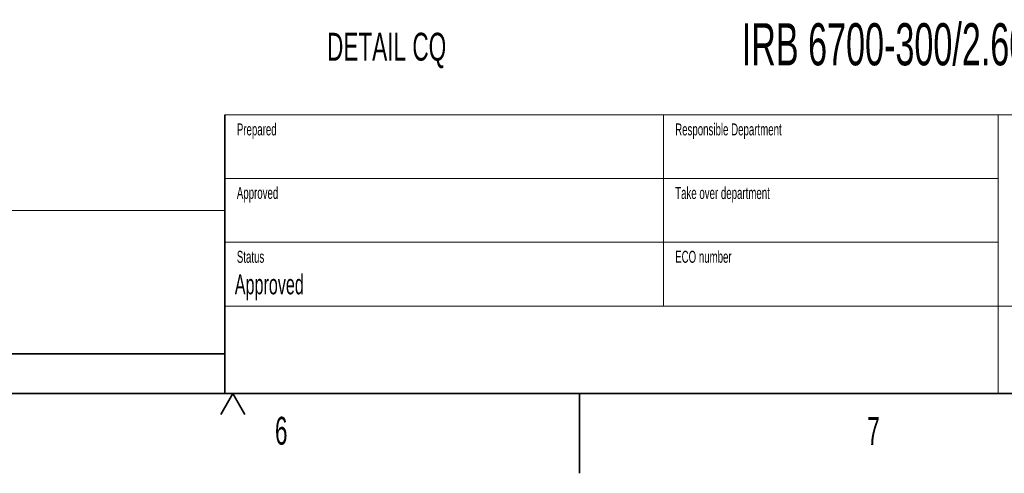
# Model space of a CAD drawing. Header units: millimetres. Extents: x 0 to 11920, y 0 to 8400.
# Tile 50 of 120: x 7545 to 10015, y 0 to 1139. Entities that reach past the tile are written whole.
import ezdxf

# ---------------------------------------------------------------- set-up
doc = ezdxf.new("R2010")
doc.units = ezdxf.units.MM
doc.header["$LTSCALE"] = 20
doc.layers.add('SVART_TEXT', color=7, linetype='Continuous')
doc.styles.add('SLDTEXTSTYLE0', font='TXT', dxfattribs={"width": 0.605})

msp = doc.modelspace()

# ---------------------------------------------------------------- linework, layer by layer
at = {"color": 7, "linetype": 'Continuous', "lineweight": 18}
for p, q in [((8060, 900), (11720, 900)), ((9160, 900), (9160, 420)), ((10000, 900), (10000, 200)), ((8060, 740), (10000, 740)), ((8060, 660), (5500, 660)), ((8060, 580), (10000, 580)), ((8060, 420), (11720, 420))]:
    msp.add_line(p, q, dxfattribs=at)
at = {"color": 7, "linetype": 'Continuous', "lineweight": 35}
for p, q in [((8060, 900), (8060, 200)), ((5500, 300), (8060, 300)), ((400, 200), (11720, 200)), ((8080, 200), (8050, 148.038476)), ((8080, 200), (8110, 148.038476)), ((8950, 0), (8950, 200))]:
    msp.add_line(p, q, dxfattribs=at)

# ---------------------------------------------------------------- texts
at = {"color": 7, "linetype": 'Continuous', "lineweight": 0, "style": 'SLDTEXTSTYLE0'}
for s, insert, char_height, attachment_point in [('DETAIL CQ', (8465.815287, 1105.925719), 70, 2), ('Prepared', (8090.090318, 878.261203), 30, 1), ('Responsible Department', (9189.625529, 878.248629), 30, 1), ('Approved', (8090.087412, 718.845242), 30, 1), ('Take over department', (9189.604308, 718.561101), 30, 1), ('Status', (8090.10305, 558.4979), 30, 1), ('ECO number', (9189.604308, 558.4979), 30, 1), ('Approved', (8084.937029, 499.366052), 50, 1), ('6', (8185.722687, 141.923722), 70, 1), ('7', (9671.037842, 141.097778), 70, 1)]:
    msp.add_mtext(s, dxfattribs=dict(at, insert=insert, char_height=char_height, attachment_point=attachment_point))
at = {"layer": 'SVART_TEXT', "insert": (9356.488583, 1129.912927), "char_height": 105.83333333, "attachment_point": 1, "style": 'SLDTEXTSTYLE0'}
msp.add_mtext('IRB 6700-300/2.60Inv, 245/2.90Inv', dxfattribs=at)

doc.saveas('drawing.dxf')
